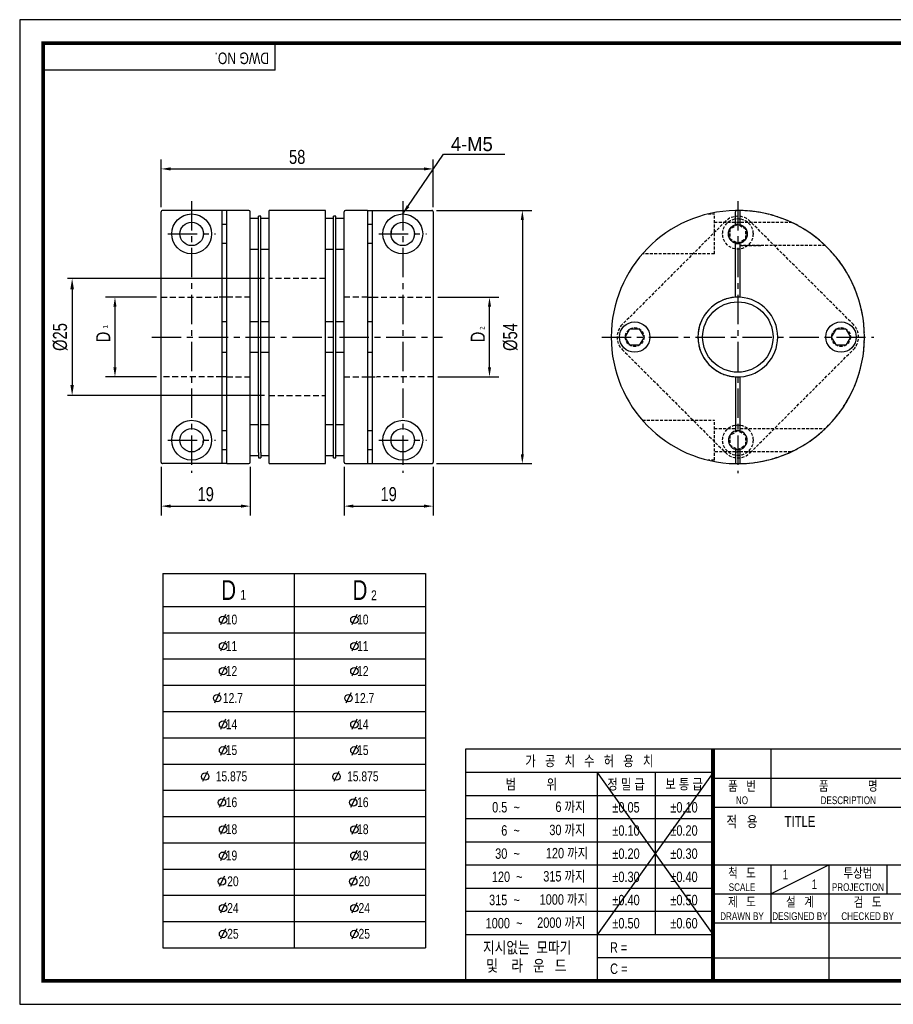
# Model space of a CAD drawing. Header units: millimetres. Extents: x 0 to 297, y 0 to 210.
# Tile 1 of 2: x 0 to 186, y 0 to 210. Entities that reach past the tile are written whole.
import ezdxf
from ezdxf.enums import TextEntityAlignment as Align

# ---------------------------------------------------------------- set-up
doc = ezdxf.new("R2010")
doc.units = ezdxf.units.MM
doc.header["$LTSCALE"] = 5
for name, pattern in [('CENTER', [2, 1.25, -0.25, 0.25, -0.25]), ('CENTER2', [1.125, 0.75, -0.125, 0.125, -0.125]), ('DASHED', [0.75, 0.5, -0.25]), ('HIDDEN', [0.375, 0.25, -0.125]), ('HIDDEN2', [0.1875, 0.125, -0.0625]), ('PHANTOM2', [1.25, 0.625, -0.125, 0.125, -0.125, 0.125, -0.125])]:
    doc.linetypes.add(name, pattern=pattern)
doc.layers.get('0').update_dxf_attribs({"linetype": 'CONTINUOUS'})
doc.layers.get('Defpoints').update_dxf_attribs({"linetype": 'CONTINUOUS'})
for name, color, linetype in [('BM', 2, 'CONTINUOUS'), ('C', 1, 'CENTER2'), ('CT', 1, 'CENTER'), ('D', 7, 'CONTINUOUS'), ('DIM', 7, 'CONTINUOUS'), ('H', 3, 'HIDDEN'), ('HD', 4, 'DASHED'), ('P', 4, 'PHANTOM2')]:
    doc.layers.add(name, color=color, linetype=linetype)
doc.styles.get("Standard").update_dxf_attribs({"font": 'Gulim.ttf', "width": 0.8, "height": 3})
doc.dimstyles.new('LIM', dxfattribs={"dimtxt": 2, "dimasz": 2, "dimexe": 2, "dimexo": 1, "dimgap": 1, "dimtad": 1, "dimdec": 3, "dimzin": 9, "dimdsep": 46, "dimtxsty": 'Standard', "dimcen": 3, "dimclrd": 1, "dimclre": 1, "dimadec": 0, "dimazin": 0, "dimtfac": 1, "dimtdec": 3, "dimtmove": 0, "dimatfit": 3, "dimfxl": 0, "dimtolj": 1, "dimtzin": 0, "dimarcsym": 0})
doc.dimstyles.get("Standard").update_dxf_attribs({"dimtxt": 0.18, "dimasz": 0.18, "dimexe": 0.18, "dimexo": 0.0625, "dimgap": 0.09, "dimtad": 0, "dimtih": 1, "dimtoh": 1, "dimdec": 4, "dimzin": 0, "dimdsep": 46, "dimtxsty": 'Standard', "dimcen": 0.09, "dimadec": 0, "dimazin": 0, "dimtfac": 1, "dimtdec": 4, "dimtofl": 0, "dimtmove": 0, "dimatfit": 3, "dimfxl": 0, "dimtolj": 1, "dimtzin": 0, "dimarcsym": 0})

# ---------------------------------------------------------------- blocks, each defined once
blk = doc.blocks.new('*D43')
at = {"layer": 'Defpoints', "color": 0}
for p in [(88.16, 178.17), (30.16, 169.01), (88.16, 169.01)]:
    blk.add_point(p, dxfattribs=at)
at = {"layer": 'DIM', "color": 1, "lineweight": -2}
for p, q in [((30.16, 170.01), (30.16, 180.17)), ((88.16, 170.01), (88.16, 180.17)), ((32.16, 178.17), (86.16, 178.17))]:
    blk.add_line(p, q, dxfattribs=at)
at = {"layer": 'DIM', "color": 1}
for points in [[(32.16, 178.51), (32.16, 177.84), (30.16, 178.17)], [(86.16, 178.51), (86.16, 177.84), (88.16, 178.17)]]:
    blk.add_solid(points, dxfattribs=at)
at = {"layer": 'DIM', "color": 0, "insert": (59.16, 180.71), "char_height": 3, "attachment_point": 5}
blk.add_mtext('\\A1;58', dxfattribs=at)
blk = doc.blocks.new('*D44')
at = {"layer": 'Defpoints', "color": 0}
for p in [(30.16, 115.62), (49.16, 115.62), (49.16, 106.25)]:
    blk.add_point(p, dxfattribs=at)
at = {"layer": 'DIM', "color": 1, "lineweight": -2}
for p, q in [((30.16, 114.62), (30.16, 104.25)), ((49.16, 114.62), (49.16, 104.25)), ((32.16, 106.25), (47.16, 106.25))]:
    blk.add_line(p, q, dxfattribs=at)
at = {"layer": 'DIM', "color": 1}
for points in [[(32.16, 106.59), (32.16, 105.92), (30.16, 106.25)], [(47.16, 106.59), (47.16, 105.92), (49.16, 106.25)]]:
    blk.add_solid(points, dxfattribs=at)
at = {"layer": 'DIM', "color": 0, "insert": (39.66, 108.79), "char_height": 3, "attachment_point": 5}
blk.add_mtext('\\A1;19', dxfattribs=at)
blk = doc.blocks.new('*D45')
at = {"layer": 'Defpoints', "color": 0}
for p in [(30.16, 150.8), (20.31, 133.83), (30.16, 133.83)]:
    blk.add_point(p, dxfattribs=at)
at = {"layer": 'DIM', "color": 1, "lineweight": -2}
for p, q in [((29.16, 150.8), (18.31, 150.8)), ((20.31, 148.8), (20.31, 135.83)), ((29.16, 133.83), (18.31, 133.83))]:
    blk.add_line(p, q, dxfattribs=at)
at = {"layer": 'DIM', "color": 1}
for points in [[(19.98, 148.8), (20.64, 148.8), (20.31, 150.8)], [(19.98, 135.83), (20.64, 135.83), (20.31, 133.83)]]:
    blk.add_solid(points, dxfattribs=at)
at = {"layer": 'DIM', "color": 0, "insert": (17.81, 142.32), "char_height": 3, "attachment_point": 5, "rotation": 90}
blk.add_mtext('\\A1;D', dxfattribs=at)
blk = doc.blocks.new('*D46')
at = {"layer": 'Defpoints', "color": 0}
for p in [(87.86, 169.31), (87.86, 115.32), (107.16, 115.32)]:
    blk.add_point(p, dxfattribs=at)
at = {"layer": 'DIM', "color": 1, "lineweight": -2}
for p, q in [((88.86, 169.31), (109.16, 169.31)), ((107.16, 167.31), (107.16, 117.32)), ((88.86, 115.32), (109.16, 115.32))]:
    blk.add_line(p, q, dxfattribs=at)
at = {"layer": 'DIM', "color": 1}
for points in [[(106.83, 167.31), (107.49, 167.31), (107.16, 169.31)], [(106.83, 117.32), (107.49, 117.32), (107.16, 115.32)]]:
    blk.add_solid(points, dxfattribs=at)
at = {"layer": 'DIM', "color": 0, "insert": (104.62, 142.32), "char_height": 3, "attachment_point": 5, "rotation": 90}
blk.add_mtext('\\A1;%%C54', dxfattribs=at)
blk = doc.blocks.new('*D47')
at = {"layer": 'Defpoints', "color": 0}
for p in [(69.16, 115.62), (88.16, 115.62), (88.16, 106.25)]:
    blk.add_point(p, dxfattribs=at)
at = {"layer": 'DIM', "color": 1, "lineweight": -2}
for p, q in [((69.16, 114.62), (69.16, 104.25)), ((88.16, 114.62), (88.16, 104.25)), ((71.16, 106.25), (86.16, 106.25))]:
    blk.add_line(p, q, dxfattribs=at)
at = {"layer": 'DIM', "color": 1}
for points in [[(71.16, 106.59), (71.16, 105.92), (69.16, 106.25)], [(86.16, 106.59), (86.16, 105.92), (88.16, 106.25)]]:
    blk.add_solid(points, dxfattribs=at)
at = {"layer": 'DIM', "color": 0, "insert": (78.66, 108.79), "char_height": 3, "attachment_point": 5}
blk.add_mtext('\\A1;19', dxfattribs=at)
blk = doc.blocks.new('*D48')
at = {"layer": 'Defpoints', "color": 0}
for p in [(88.16, 150.8), (100.16, 150.8), (88.16, 133.83)]:
    blk.add_point(p, dxfattribs=at)
at = {"layer": 'DIM', "color": 1, "lineweight": -2}
for p, q in [((89.16, 150.8), (102.16, 150.8)), ((100.16, 135.83), (100.16, 148.8)), ((89.16, 133.83), (102.16, 133.83))]:
    blk.add_line(p, q, dxfattribs=at)
at = {"layer": 'DIM', "color": 1}
for points in [[(99.83, 148.8), (100.49, 148.8), (100.16, 150.8)], [(99.83, 135.83), (100.49, 135.83), (100.16, 133.83)]]:
    blk.add_solid(points, dxfattribs=at)
at = {"layer": 'DIM', "color": 0, "insert": (97.66, 142.32), "char_height": 3, "attachment_point": 5, "rotation": 90}
blk.add_mtext('\\A1;D', dxfattribs=at)
blk = doc.blocks.new('*D50')
at = {"layer": 'D', "color": 1, "lineweight": -2}
for p, q in [((52.16, 154.82), (10.18, 154.82)), ((11.18, 152.52), (11.18, 132.12)), ((52.16, 129.82), (10.18, 129.82))]:
    blk.add_line(p, q, dxfattribs=at)
at = {"layer": 'D', "color": 1}
for points in [[(10.8, 152.52), (11.56, 152.52), (11.18, 154.82)], [(10.8, 132.12), (11.56, 132.12), (11.18, 129.82)]]:
    blk.add_solid(points, dxfattribs=at)
at = {"layer": 'Defpoints', "color": 0}
for p in [(53.16, 154.82), (11.18, 129.82), (53.16, 129.82)]:
    blk.add_point(p, dxfattribs=at)
at = {"layer": 'D', "insert": (8.64, 142.32), "char_height": 3, "attachment_point": 5, "rotation": 90}
blk.add_mtext('\\A1;%%c25', dxfattribs=at)

msp = doc.modelspace()

# ---------------------------------------------------------------- linework, layer by layer
for p, q in [((54.43705, 199.23234), (54.43705, 205)), ((54.43705, 199.23234), (5, 199.23234)), ((30.54125, 91.84813), (86.54125, 91.84813)), ((30.54125, 91.84813), (30.54125, 12.04813)), ((86.54125, 91.84813), (86.54125, 12.04813)), ((43.87058, 83.12447), (42.7884, 80.93917)), ((71.87058, 83.12447), (70.7884, 80.93917)), ((43.87058, 77.48261), (42.7884, 75.29731)), ((71.87058, 77.48261), (70.7884, 75.29731)), ((43.87058, 72.15419), (42.7884, 69.96889)), ((71.87058, 72.15419), (70.7884, 69.96889)), ((42.63137, 66.39747), (41.54919, 64.21217)), ((70.63137, 66.39747), (69.54919, 64.21217)), ((43.87058, 60.79747), (42.7884, 58.61217)), ((71.87058, 60.79747), (70.7884, 58.61217)), ((43.87058, 55.27583), (42.7884, 53.09053)), ((71.87058, 55.27583), (70.7884, 53.09053)), ((95.07575, 54.43705), (95.07575, 5)), ((147.8086, 54.43705), (95.07575, 54.43705)), ((292, 54.43705), (147.8086, 54.43705)), ((147.8086, 54.43705), (147.8086, 5)), ((160.16787, 54.43705), (160.16787, 42.07779)), ((40.04673, 49.67583), (38.96454, 47.49053)), ((68.04673, 49.67583), (66.96454, 47.49053)), ((147.8086, 49.42948), (95.07575, 49.42948)), ((147.8086, 49.42948), (123.09008, 14.82355)), ((123.09008, 49.42948), (147.8086, 14.82355)), ((123.09008, 49.42948), (123.09008, 5)), ((135.44934, 49.42948), (135.44934, 14.82355)), ((147.8086, 48.25742), (292, 48.25742)), ((43.63765, 44.15419), (42.55546, 41.96889)), ((71.63765, 44.15419), (70.55546, 41.96889)), ((147.8086, 44.48577), (95.07575, 44.48577)), ((147.8086, 42.07779), (292, 42.07779)), ((43.87058, 38.39747), (42.7884, 36.21217)), ((71.87058, 38.39747), (70.7884, 36.21217)), ((147.8086, 39.54207), (95.07575, 39.54207)), ((147.8086, 34.59837), (95.07575, 34.59837)), ((43.87058, 32.79459), (42.7884, 30.60929)), ((71.87058, 32.79459), (70.7884, 30.60929)), ((147.8086, 29.65466), (95.07575, 29.65466)), ((147.8086, 29.71852), (292, 29.71852)), ((160.16787, 23.53889), (172.52713, 29.71852)), ((160.16787, 29.71852), (160.16787, 17.35926)), ((172.52713, 29.71852), (172.52713, 5)), ((184.88639, 29.71852), (184.88639, 23.53889)), ((43.63765, 27.29649), (42.55546, 25.11119)), ((71.63765, 27.29649), (70.55546, 25.11119)), ((147.8086, 24.71096), (95.07575, 24.71096)), ((147.8086, 23.53889), (221.96418, 23.53889)), ((43.87058, 21.60739), (42.7884, 19.42209)), ((71.87058, 21.60739), (70.7884, 19.42209)), ((147.8086, 19.76725), (95.07575, 19.76725)), ((147.8086, 17.35926), (292, 17.35926)), ((43.87058, 16.09649), (42.7884, 13.91119)), ((71.87058, 16.09649), (70.7884, 13.91119)), ((147.8086, 14.82355), (95.07575, 14.82355)), ((30.54125, 12.04813), (86.54125, 12.04813)), ((147.8086, 9.87984), (123.09008, 9.87984)), ((147.8086, 9.87984), (221.96418, 9.87984))]:
    msp.add_line(p, q)
at = {"color": 4}
for p, q in [((58.54125, 91.84813), (58.54125, 12.04813)), ((30.54125, 84.84813), (86.54125, 84.84813))]:
    msp.add_line(p, q, dxfattribs=at)
at = {"color": 1}
for p, q in [((30.54125, 79.24813), (86.54125, 79.24813)), ((30.54125, 73.64813), (86.54125, 73.64813)), ((30.54125, 68.04813), (86.54125, 68.04813)), ((30.54125, 62.44813), (86.54125, 62.44813)), ((30.54125, 56.84813), (86.54125, 56.84813)), ((30.54125, 51.24813), (86.54125, 51.24813)), ((30.54125, 45.64813), (86.54125, 45.64813)), ((30.54125, 40.04813), (86.54125, 40.04813)), ((30.54125, 34.44813), (86.54125, 34.44813)), ((30.54125, 28.84813), (86.54125, 28.84813)), ((30.54125, 23.24813), (86.54125, 23.24813)), ((30.54125, 17.64813), (86.54125, 17.64813))]:
    msp.add_line(p, q, dxfattribs=at)
msp.add_lwpolyline([(297, 210), (0, 210), (0, 0), (297, 0)], close=True)
msp.add_lwpolyline([(292, 205, 0.8, 0.8, 0), (5, 205, 0.8, 0.8, 0), (5, 5, 0.8, 0.8, 0), (292, 5, 0.8, 0.8, 0)], format="xyseb", close=True)
at = {"const_width": 0.82395}
msp.add_lwpolyline([(147.8086, 5), (147.8086, 54.43705)], dxfattribs=at)
for centre in [(43.35204, 82.02056), (71.35204, 82.02056), (43.35204, 76.3787), (71.35204, 76.3787), (43.35204, 71.05027), (71.35204, 71.05027), (42.11282, 65.29355), (70.11282, 65.29355), (43.35204, 59.69355), (71.35204, 59.69355), (43.35204, 54.17191), (71.35204, 54.17191), (39.52818, 48.57191), (67.52818, 48.57191), (43.1191, 43.05027), (71.1191, 43.05027), (43.35204, 37.29355), (71.35204, 37.29355), (43.35204, 31.69068), (71.35204, 31.69068), (43.1191, 26.19258), (71.1191, 26.19258), (43.35204, 20.50348), (71.35204, 20.50348), (43.35204, 14.99258), (71.35204, 14.99258)]:
    msp.add_circle(centre, 0.78699)
at = {"layer": 'BM', "linetype": 'Continuous'}
for p, q in [((30.1605, 115.6199), (30.1605, 169.01054)), ((36.1605, 169.31059), (30.4605, 169.31059)), ((43.1605, 169.31522), (36.1605, 169.31522)), ((36.1605, 169.31522), (36.1605, 169.31059)), ((43.1605, 115.31985), (43.1605, 169.31522)), ((44.1605, 169.31522), (43.1605, 169.31522)), ((44.1605, 115.31522), (44.1605, 169.31522)), ((48.8605, 169.31522), (44.1605, 169.31522)), ((49.1605, 115.61522), (49.1605, 169.01522)), ((50.9105, 166.96687), (50.9105, 168.06522)), ((51.4105, 168.06522), (50.9105, 168.06522)), ((51.4105, 166.96687), (51.4105, 168.06522)), ((65.1605, 169.31522), (53.1605, 169.31522)), ((53.1605, 115.31522), (53.1605, 169.31522)), ((65.1605, 115.31522), (65.1605, 169.31522)), ((66.9105, 166.96687), (66.9105, 168.06522)), ((67.4105, 168.06522), (66.9105, 168.06522)), ((67.4105, 166.96687), (67.4105, 168.06522)), ((69.1605, 115.61522), (69.1605, 169.01522)), ((74.1605, 169.31522), (69.4605, 169.31522)), ((74.1605, 169.31522), (74.1605, 115.31522)), ((74.1605, 169.31059), (75.1605, 169.31059)), ((75.1605, 169.31059), (75.1605, 115.31522)), ((75.1605, 169.31059), (87.8605, 169.31059)), ((88.1605, 169.01054), (88.1605, 115.6199)), ((152.60186, 169.31059), (152.60186, 169.01054)), ((152.60186, 166.25171), (152.60186, 169.01054)), ((153.60186, 169.01054), (153.60186, 169.31059)), ((153.60186, 166.25171), (153.60186, 169.01054)), ((44.1605, 166.31522), (43.1605, 166.31522)), ((44.1605, 166.31522), (43.1605, 166.31522)), ((50.9105, 167.56522), (49.1605, 167.56522)), ((50.9105, 144.96687), (50.9105, 166.96687)), ((53.1605, 167.56522), (51.4105, 167.56522)), ((51.4105, 144.96687), (51.4105, 166.96687)), ((66.9105, 167.56522), (65.1605, 167.56522)), ((66.9105, 144.96687), (66.9105, 166.96687)), ((69.1605, 167.56522), (67.4105, 167.56522)), ((67.4105, 144.96687), (67.4105, 166.96687)), ((75.1605, 166.31522), (74.1605, 166.31522)), ((43.1605, 162.31522), (44.1605, 162.31522)), ((43.1605, 162.31522), (44.1605, 162.31522)), ((74.1605, 162.31522), (75.1605, 162.31522)), ((152.60186, 150.8005), (152.60186, 162.37873)), ((152.60186, 162.23087), (153.60186, 162.23087)), ((153.60186, 150.8005), (153.60186, 162.37873)), ((49.1605, 161.06522), (50.9105, 161.06522)), ((51.4105, 161.06522), (53.1605, 161.06522)), ((65.1605, 161.06522), (66.9105, 161.06522)), ((67.4105, 161.06522), (69.1605, 161.06522)), ((44.1605, 150.81522), (43.1605, 150.81522)), ((74.1605, 150.8005), (75.1605, 150.8005)), ((44.1605, 145.56522), (43.1605, 145.56522)), ((50.9105, 145.56522), (49.1605, 145.56522)), ((50.9105, 139.66357), (50.9105, 144.96687)), ((53.1605, 145.56522), (51.4105, 145.56522)), ((51.4105, 139.66357), (51.4105, 144.96687)), ((66.9105, 145.56522), (65.1605, 145.56522)), ((66.9105, 139.66357), (66.9105, 144.96687)), ((69.1605, 145.56522), (67.4105, 145.56522)), ((67.4105, 139.66357), (67.4105, 144.96687)), ((75.1605, 145.56522), (74.1605, 145.56522)), ((129.10186, 142.31522), (130.10186, 144.04727)), ((130.10186, 144.04727), (132.10186, 144.04727)), ((132.10186, 144.04727), (133.10186, 142.31522)), ((173.10186, 142.31522), (174.10186, 144.04727)), ((174.10186, 144.04727), (176.10186, 144.04727)), ((176.10186, 144.04727), (177.10186, 142.31522)), ((130.10186, 140.58317), (129.10186, 142.31522)), ((133.10186, 142.31522), (132.10186, 140.58317)), ((174.10186, 140.58317), (173.10186, 142.31522)), ((177.10186, 142.31522), (176.10186, 140.58317)), ((43.1605, 139.06522), (44.1605, 139.06522)), ((49.1605, 139.06522), (50.9105, 139.06522)), ((50.9105, 117.66357), (50.9105, 139.66357)), ((51.4105, 117.66357), (51.4105, 139.66357)), ((51.4105, 139.06522), (53.1605, 139.06522)), ((65.1605, 139.06522), (66.9105, 139.06522)), ((66.9105, 117.66357), (66.9105, 139.66357)), ((67.4105, 117.66357), (67.4105, 139.66357)), ((67.4105, 139.06522), (69.1605, 139.06522)), ((74.1605, 139.06522), (75.1605, 139.06522)), ((132.10186, 140.58317), (130.10186, 140.58317)), ((176.10186, 140.58317), (174.10186, 140.58317)), ((44.1605, 133.82994), (43.1605, 133.82994)), ((74.1605, 133.81522), (75.1605, 133.81522)), ((152.60186, 133.82994), (152.60186, 122.25171)), ((153.60186, 122.25171), (153.60186, 133.82994)), ((44.1605, 122.31522), (43.1605, 122.31522)), ((50.9105, 123.56522), (49.1605, 123.56522)), ((53.1605, 123.56522), (51.4105, 123.56522)), ((66.9105, 123.56522), (65.1605, 123.56522)), ((69.1605, 123.56522), (67.4105, 123.56522)), ((75.1605, 122.31522), (74.1605, 122.31522)), ((75.1605, 122.31522), (74.1605, 122.31522)), ((43.1605, 118.31522), (44.1605, 118.31522)), ((50.9105, 117.66357), (50.9105, 116.56522)), ((51.4105, 117.66357), (51.4105, 116.56522)), ((66.9105, 116.56522), (66.9105, 117.66357)), ((67.4105, 116.56522), (67.4105, 117.66357)), ((74.1605, 118.31522), (75.1605, 118.31522)), ((74.1605, 118.31522), (75.1605, 118.31522)), ((152.60186, 118.37873), (152.60186, 115.6199)), ((153.60186, 115.6199), (153.60186, 118.37873)), ((49.1605, 117.06522), (50.9105, 117.06522)), ((50.9105, 116.56522), (51.4105, 116.56522)), ((51.4105, 117.06522), (53.1605, 117.06522)), ((65.1605, 117.06522), (66.9105, 117.06522)), ((66.9105, 116.56522), (67.4105, 116.56522)), ((67.4105, 117.06522), (69.1605, 117.06522)), ((152.60186, 115.6199), (152.60186, 115.31985)), ((153.60186, 115.31985), (153.60186, 115.6199)), ((43.1605, 115.31985), (30.4605, 115.31985)), ((44.1605, 115.31985), (43.1605, 115.31985)), ((44.1605, 115.31522), (48.8605, 115.31522)), ((53.1605, 115.31522), (65.1605, 115.31522)), ((69.4605, 115.31522), (74.1605, 115.31522)), ((74.1605, 115.31522), (75.1605, 115.31522)), ((75.1605, 115.31522), (82.1605, 115.31522)), ((82.1605, 115.31985), (87.8605, 115.31985)), ((82.1605, 115.31522), (82.1605, 115.31985))]:
    msp.add_line(p, q, dxfattribs=at)
at = {"layer": 'BM', "linetype": 'HIDDEN2'}
for p, q in [((146.76985, 168.56522), (146.77606, 168.56522)), ((173.43823, 160.06522), (173.44401, 160.06522)), ((75.1605, 133.81522), (76.17275, 133.81522)), ((134.43272, 122.81522), (134.4277, 122.81522)), ((141.73685, 117.81522), (141.74237, 117.81522))]:
    msp.add_line(p, q, dxfattribs=at)
at = {"layer": 'BM', "linetype": 'Continuous'}
for centre, radius in [((36.6605, 164.31522), 4.25), ((81.6605, 164.31522), 4.25), ((36.6605, 164.31522), 2.5), ((81.6605, 164.31522), 2.5), ((153.10186, 164.31522), 2), ((153.10186, 142.31522), 7.5), ((131.10186, 142.31522), 3.25), ((175.10186, 142.31522), 3.25), ((36.6605, 120.31522), 4.25), ((81.6605, 120.31522), 4.25), ((36.6605, 120.31522), 2.5), ((81.6605, 120.31522), 2.5)]:
    msp.add_circle(centre, radius, dxfattribs=at)
for centre, radius, start, end in [((30.46053, 169.01056), 0.30003, 90.0049323, 180.0050042), ((48.8605, 169.01522), 0.3, 0, 90), ((69.4605, 169.01522), 0.3, 90, 180), ((87.86048, 169.01056), 0.30003, 359.9949908, 89.9950727), ((153.10186, 142.31522), 27, 91.0610936, 268.9389064), ((153.10186, 142.31522), 27, 91.0610936, 268.9389064), ((153.10186, 142.31522), 27, 88.9389064, 91.0610936), ((153.10186, 142.31522), 27, 88.9389064, 90), ((153.10186, 142.31522), 27, 271.0610936, 88.9389064), ((153.10186, 164.31522), 2, 104.4775122, 255.5224878), ((153.10186, 164.31522), 2, 284.4775122, 75.5224878), ((153.10186, 142.31522), 8.5, 93.3722867, 266.6277133), ((153.10186, 142.31442), 8.50079, 86.6280274, 93.3719726), ((153.10186, 142.31522), 8.5, 273.3722867, 86.6277133), ((153.10186, 142.31522), 8.5, 266.6277133, 273.3722867), ((153.10186, 120.31522), 2, 104.4775122, 255.5224878), ((153.10186, 120.31522), 2, 75.5224878, 104.4775122), ((153.10186, 120.31522), 2, 284.4775122, 75.5224878), ((153.10186, 120.31522), 2, 255.5224878, 284.4775122), ((30.46053, 115.61987), 0.30003, 179.9949908, 269.9950727), ((48.8605, 115.61522), 0.3, 270, 0), ((69.4605, 115.61522), 0.3, 180, 270), ((87.86048, 115.61987), 0.30003, 270.0049323, 0.0050042), ((153.10186, 142.31522), 27, 268.9389064, 271.0610936)]:
    msp.add_arc(centre, radius, start, end, dxfattribs=at)
at = {"layer": 'BM', "linetype": 'HIDDEN2'}
for centre, radius, start, end in [((153.10186, 142.31522), 27, 0, 91.0610936), ((81.6605, 164.31522), 2.5, 129.2315205, 134.2188781), ((153.10186, 164.31522), 2, 88.080055, 104.4775122), ((81.6605, 164.31522), 2.5, 165.3299352, 180), ((81.6605, 164.31522), 2.5, 222.3567957, 230.7684795), ((153.10186, 142.31522), 8.5, 90, 266.6277133), ((153.10186, 142.31522), 8.5, 86.6277133, 90), ((153.10186, 142.31522), 27, 268.9389064, 0), ((36.6605, 120.31522), 2.5, 42.3567957, 50.7684795), ((36.6605, 120.31522), 2.5, 345.3299352, 360), ((36.6605, 120.31522), 2.5, 309.2315205, 314.2188781)]:
    msp.add_arc(centre, radius, start, end, dxfattribs=at)
at = {"layer": 'C'}
msp.add_line((147.8086, 49.42948), (147.8086, 49.39613), dxfattribs=at)
at = {"layer": 'CT'}
for p, q in [((36.6605, 171.31522), (36.6605, 113.31985)), ((81.6605, 171.31059), (81.6605, 113.31985)), ((153.10186, 171.31522), (153.10186, 113.31522)), ((28.1605, 142.31522), (90.1605, 142.31522)), ((124.10186, 142.31522), (182.10186, 142.31522))]:
    msp.add_line(p, q, dxfattribs=at)
at = {"layer": 'D', "color": 1, "linetype": 'CENTER'}
for p, q in [((31.5605, 164.31522), (41.7605, 164.31522)), ((76.5605, 164.31522), (86.7605, 164.31522)), ((31.5605, 120.31522), (41.7605, 120.31522)), ((76.5605, 120.31522), (86.7605, 120.31522))]:
    msp.add_line(p, q, dxfattribs=at)
at = {"layer": 'H'}
msp.add_line((147.8086, 49.31275), (147.8086, 49.27106), dxfattribs=at)
at = {"layer": 'HD', "linetype": 'HIDDEN2'}
for p, q in [((146.77606, 168.56522), (148.10186, 168.56522)), ((148.10186, 160.06522), (148.10186, 168.56522)), ((150.45021, 166.96687), (128.45021, 144.96687)), ((148.10186, 166.81522), (164.46687, 166.81522)), ((153.10186, 166.31522), (151.36981, 165.31522)), ((154.83391, 165.31522), (153.10186, 166.31522)), ((177.75351, 144.96687), (155.75351, 166.96687)), ((151.36981, 165.31522), (151.36981, 163.31522)), ((154.83391, 163.31522), (154.83391, 165.31522)), ((151.36981, 163.31522), (153.10186, 162.31522)), ((153.10186, 162.31522), (154.83391, 163.31522)), ((171.77602, 161.81522), (153.60186, 161.81522)), ((153.60186, 161.81522), (158.10186, 161.81522)), ((148.10186, 160.06522), (132.76549, 160.06522)), ((43.1605, 150.81522), (42.14826, 150.81522)), ((128.45021, 139.66357), (150.45021, 117.66357)), ((155.75351, 117.66357), (177.75351, 139.66357)), ((132.75971, 124.56522), (148.10186, 124.56522)), ((148.10186, 116.06522), (148.10186, 124.56522)), ((148.10186, 122.81522), (152.60186, 122.81522)), ((153.10186, 122.31522), (151.36981, 121.31522)), ((152.60186, 122.39956), (153.60186, 122.39956)), ((154.83391, 121.31522), (153.10186, 122.31522)), ((153.60186, 122.81522), (171.771, 122.81522)), ((151.36981, 121.31522), (151.36981, 119.31522)), ((154.83391, 119.31522), (154.83391, 121.31522)), ((152.60186, 117.81522), (148.10186, 117.81522)), ((151.36981, 119.31522), (153.10186, 118.31522)), ((153.60186, 117.82437), (152.60186, 117.82437)), ((152.60186, 117.81522), (153.60186, 117.81522)), ((153.10186, 118.31522), (154.83391, 119.31522)), ((164.46135, 117.81522), (153.60186, 117.81522)), ((148.10186, 116.06522), (146.76985, 116.06522))]:
    msp.add_line(p, q, dxfattribs=at)
at = {"layer": 'HD', "linetype": 'HIDDEN'}
for p, q in [((65.1605, 154.81522), (53.1605, 154.81522)), ((30.1605, 150.8005), (42.14896, 150.8005)), ((49.1605, 150.81522), (44.1605, 150.81522)), ((74.1605, 150.81522), (69.1605, 150.81522)), ((75.1605, 150.8005), (88.1605, 150.8005)), ((43.1605, 133.82994), (30.1605, 133.82994)), ((44.1605, 133.81522), (49.1605, 133.81522)), ((69.1605, 133.81522), (74.1605, 133.81522)), ((88.1605, 133.82994), (76.17205, 133.82994)), ((53.1605, 129.81522), (65.1605, 129.81522))]:
    msp.add_line(p, q, dxfattribs=at)
at = {"layer": 'HD', "linetype": 'HIDDEN2'}
for centre, radius in [((153.10186, 164.31522), 3.25), ((131.10186, 142.31522), 2), ((175.10186, 142.31522), 2), ((153.10186, 120.31522), 3.25)]:
    msp.add_circle(centre, radius, dxfattribs=at)
for centre, start, end in [((153.10186, 164.31522), 45, 135), ((131.10186, 142.31522), 135, 225), ((175.10186, 142.31522), 315, 45), ((153.10186, 120.31522), 225, 315)]:
    msp.add_arc(centre, 3.75, start, end, dxfattribs=at)
at = {"layer": 'P'}
msp.add_line((147.8086, 49.22104), (147.8086, 49.16267), dxfattribs=at)

# ---------------------------------------------------------------- texts
for s, insert, char_height, width, attachment_point in [('D', (44.54125, 88.34813), 4.2, 28, 5), ('D', (72.54125, 88.34813), 4.2, 28, 5), ('1', (47.03707, 88.37301), 2.1, 6.3, 1), ('2', (74.90745, 88.29255), 2.1, 3.36, 1), ('  10', (44.54125, 82.05336), 2.1, 28, 5), ('  10', (72.54125, 82.05336), 2.1, 28, 5), ('  11', (44.54125, 76.4115), 2.1, 28, 5), ('  11', (72.54125, 76.4115), 2.1, 28, 5), ('  12', (44.54125, 71.08307), 2.1, 28, 5), ('  12', (72.54125, 71.08307), 2.1, 28, 5), ('   12.7', (44.54125, 65.32636), 2.1, 28, 5), ('   12.7', (72.54125, 65.32636), 2.1, 28, 5), ('  14', (44.54125, 59.72636), 2.1, 28, 5), ('  14', (72.54125, 59.72636), 2.1, 28, 5), ('  15', (44.54125, 54.20472), 2.1, 28, 5), ('  15', (72.54125, 54.20472), 2.1, 28, 5), ('  15.875', (44.54125, 48.60472), 2.1, 28, 5), ('  15.875', (72.54125, 48.60472), 2.1, 28, 5), ('  16', (44.54125, 43.08307), 2.1, 28, 5), ('  16', (72.54125, 43.08307), 2.1, 28, 5), ('  18', (44.54125, 37.32636), 2.1, 28, 5), ('  18', (72.54125, 37.32636), 2.1, 28, 5), ('  19', (44.54125, 31.72348), 2.1, 28, 5), ('  19', (72.54125, 31.72348), 2.1, 28, 5), ('   20', (44.54125, 26.22538), 2.1, 28, 5), ('   20', (72.54125, 26.22538), 2.1, 28, 5), ('   24', (44.54125, 20.53628), 2.1, 28, 5), ('   24', (72.54125, 20.53628), 2.1, 28, 5), ('   25', (44.54125, 15.02538), 2.1, 28, 5), ('   25', (72.54125, 15.02538), 2.1, 28, 5)]:
    msp.add_mtext(s, dxfattribs=dict(insert=insert, char_height=char_height, width=width, attachment_point=attachment_point))
at = {"layer": 'D', "width": 0.8}
msp.add_text('DWG NO.', height=2.471852, rotation=180, dxfattribs=at).set_placement((53.16809, 203.00065))
for s, height, p in [('가   공   치   수   허   용   치', 2.2246672, (121.44218, 51.93326)), ('범          위', 2.2246672, (109.08292, 46.95763)), ('정 밀 급', 2.224667, (129.26971, 46.95763)), ('보 통 급', 2.224667, (141.62897, 46.95763)), ('품   번', 2.059877, (153.98824, 46.60952)), ('품              명', 2.0598771, (176.64688, 46.60952)), ('NO', 1.647902, (153.98824, 43.5197)), ('DESCRIPTION', 1.6479017, (176.64688, 43.5197)), ('%%p0.05', 2.224667, (129.26971, 42.01392)), ('%%p0.10', 2.224667, (141.62897, 42.01392)), ('적   용', 2.307062, (153.98824, 38.98797)), ('TITLE', 2.307062, (166.3475, 38.98797)), ('%%p0.10', 2.224667, (129.26971, 37.07022)), ('%%p0.20', 2.224667, (141.62897, 37.07022)), ('%%p0.20', 2.224667, (129.26971, 32.12651)), ('%%p0.30', 2.224667, (141.62897, 32.12651)), ('척   도', 2.059877, (153.98824, 28.07062)), ('투상법', 2.059877, (178.70676, 28.07062)), ('%%p0.30', 2.224667, (129.26971, 27.18281)), ('%%p0.40', 2.224667, (141.62897, 27.18281)), ('1', 2.05988, (163.25768, 27.65865)), ('SCALE', 1.647902, (153.98824, 24.98081)), ('1', 2.05988, (169.43731, 25.59877)), ('PROJECTION', 1.647902, (178.70676, 24.98081)), ('%%p0.40', 2.224667, (129.26971, 22.2391)), ('%%p0.50', 2.224667, (141.62897, 22.2391)), ('제   도', 2.059877, (153.98824, 21.89099)), ('설   계', 2.059877, (166.3475, 21.89099)), ('검   도', 2.059877, (180.76664, 21.89099)), ('%%p0.50', 2.224667, (129.26971, 17.2954)), ('%%p0.60', 2.224667, (141.62897, 17.2954))]:
    msp.add_text(s, height=height, dxfattribs=at).set_placement(p, align=Align.MIDDLE)
for s, height, p in [('DRAWN BY', 1.647902, (153.98824, 17.97719)), ('DESIGNED BY', 1.6479017, (166.3475, 17.97719)), ('CHECKED BY', 1.647902, (180.76664, 17.97719))]:
    msp.add_text(s, height=height, dxfattribs=at).set_placement(p, align=Align.CENTER)
at = {"layer": 'D', "linetype": 'ByBlock', "width": 0.8}
for s, height, p in [('지시없는  모따기', 2.471852, (98.78304, 10.86753)), ('및    라   운   드', 2.4718525, (99.46232, 6.99683))]:
    msp.add_text(s, height=height, dxfattribs=at).set_placement(p)
at = {"layer": 'D', "width": 0.8}
for s, p in [('R = ', (125.83895, 10.9999)), ('C = ', (125.87797, 6.47764))]:
    msp.add_text(s, height=2.224667, dxfattribs=at).set_placement(p)
at = {"layer": 'D', "char_height": 2.224667, "attachment_point": 6}
for s, insert, width in [('0.5  ~', (106.61106, 42.01392), 8.2310624), ('6 까지', (120.61823, 42.01392), 9.8035318), ('6  ~', (106.61106, 37.07022), 8.2310216), ('30 까지', (120.61823, 37.07022), 9.8034906), ('120 까지', (121.17583, 32.12651), 12.6524242), ('30  ~', (106.61106, 32.12651), 8.2310216), ('120  ~', (107.1976, 27.18281), 8.9379913), ('315 까지', (120.61823, 27.18281), 12.0977814), ('315  ~', (106.61106, 22.2391), 9.885083), ('1000 까지', (121.14261, 22.2391), 13.3822846), ('2000 까지', (120.61823, 17.2954), 12.974319), ('1000  ~', (107.17041, 17.2954), 14.528725)]:
    msp.add_mtext(s, dxfattribs=dict(at, insert=insert, width=width))
at = {"layer": 'DIM'}
msp.add_text('4-M5', height=3, dxfattribs=at).set_placement((91.91594, 181.97373))
at = {"layer": 'DIM', "char_height": 1, "attachment_point": 1, "rotation": 90}
for s, insert, width in [('1', (17.73611, 144.14992), 17.8), ('2', (98.10889, 143.86082), 13.3)]:
    msp.add_mtext(s, dxfattribs=dict(at, insert=insert, width=width))

# ---------------------------------------------------------------- dimensions: what is measured, and where the dimension line sits
at = {"layer": 'D'}
dim = msp.add_linear_dim(base=(11.17989, 129.81522), p1=(53.1605, 154.81522), p2=(53.1605, 129.81522), angle=90, text='%%c25', dimstyle='Standard', override={"dimtxt": 2, "dimasz": 2.3, "dimexe": 1, "dimexo": 1, "dimgap": 1, "dimtad": 1, "dimtih": 0, "dimtoh": 0, "dimzin": 8, "dimcen": 1, "dimclrd": 1, "dimclre": 1, "dimclrt": 256, "dimadec": 4, "dimazin": 2, "dimtfac": 0.5, "dimtix": 1, "dimtofl": 1, "dimtmove": 2, "dimtzin": 8}, dxfattribs=at)
dim.commit()
dim.dimension.update_dxf_attribs({"geometry": '*D50', "text_midpoint": (8.64194, 142.31522)})
at = {"layer": 'DIM'}
for base, p1, p2, picture, middle in [((88.1605, 178.17346), (30.1605, 169.01054), (88.1605, 169.01054), '*D43', (59.1605, 180.71141)), ((49.1605, 106.25299), (30.1605, 115.6199), (49.1605, 115.6199), '*D44', (39.6605, 108.79494)), ((88.1605, 106.25299), (69.1605, 115.61522), (88.1605, 115.6199), '*D47', (78.6605, 108.79494))]:
    dim = msp.add_linear_dim(base=base, p1=p1, p2=p2, dimstyle='LIM', dxfattribs=at)
    dim.commit()
    dim.dimension.update_dxf_attribs({"geometry": picture, "text_midpoint": middle})
for base, p1, p2, text, picture, middle in [((107.1605, 115.31985), (87.8605, 169.31059), (87.8605, 115.31985), '%%C54', '*D46', (104.62056, 142.31522)), ((20.31005, 133.82994), (30.1605, 150.8005), (30.1605, 133.82994), 'D', '*D45', (17.80805, 142.31522)), ((100.1605, 150.8005), (88.1605, 133.82994), (88.1605, 150.8005), 'D', '*D48', (97.65851, 142.31522))]:
    dim = msp.add_linear_dim(base=base, p1=p1, p2=p2, angle=90, text=text, dimstyle='LIM', dxfattribs=at)
    dim.commit()
    dim.dimension.update_dxf_attribs({"geometry": picture, "text_midpoint": middle})

# ---------------------------------------------------------------- leaders
msp.add_leader([(81.6605, 168.56522), (90.36561, 181.33564), (103.39935, 181.33564)], dimstyle='LIM', override={"dimgap": 1, "dimtad": 0}, dxfattribs=at)

doc.saveas('drawing.dxf')
